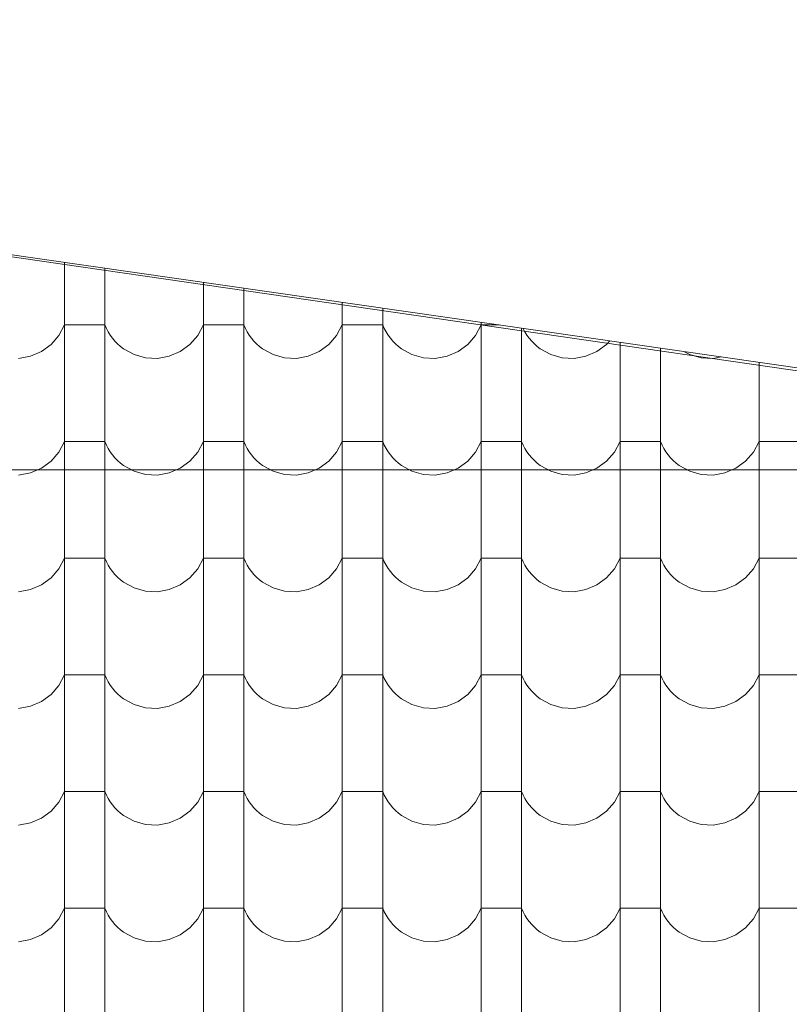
# Model space of a CAD drawing. Header units: millimetres. Extents: x -68772 to 137055, y -73300 to 19650.
# Tile 105 of 212: x 73473 to 74662, y -60535 to -59016. Entities that reach past the tile are written whole.
import ezdxf

# ---------------------------------------------------------------- set-up
doc = ezdxf.new("R2010")
doc.units = ezdxf.units.MM
doc.header["$MEASUREMENT"] = 0
for name, color, linetype, lineweight in [('Nowe_440-K Belki_Nr_pióra__1', 7, 'Continuous', 18), ('Nowe_810-G Ogólne_Nr_pióra__1', 7, 'Continuous', 18), ('Nowe_810-G Ogólne_Nr_pióra__26', 13, 'Continuous', 18), ('Nowe_NIEWIDOCZNE DACHY_Nr_pióra__1', 7, 'Continuous', 18)]:
    doc.layers.add(name, color=color, linetype=linetype, lineweight=lineweight)

# ---------------------------------------------------------------- blocks, each defined once
blk = doc.blocks.new('*X52')
at = {"layer": 'Nowe_810-G Ogólne_Nr_pióra__26', "color": 13, "linetype": 'Continuous', "lineweight": 18}
for p, q in [((73542.3, -59390.2), (73542.3, -59416.5)), ((73604.7, -59399.2), (73604.7, -59416.5)), ((73542.3, -59416.5), (73542.3, -59596.6)), ((73604.7, -59416.5), (73604.7, -59596.6)), ((73756.8, -59421), (73756.8, -59596.6)), ((73819.2, -59430), (73819.2, -59596.6)), ((73971.3, -59451.9), (73971.3, -59596.6)), ((74033.7, -59460.9), (74033.7, -59596.6)), ((73533.6, -59503), (73542.3, -59486.7)), ((73573.5, -59486.7), (73542.3, -59486.7)), ((73604.7, -59486.7), (73573.5, -59486.7)), ((73604.7, -59486.7), (73607.1, -59492.2)), ((73748.1, -59503), (73756.8, -59486.7)), ((73788, -59486.7), (73756.8, -59486.7)), ((73819.2, -59486.7), (73788, -59486.7)), ((73819.2, -59486.7), (73821.6, -59492.2)), ((73962.6, -59503), (73971.3, -59486.7)), ((74002.5, -59486.7), (73971.3, -59486.7)), ((74033.7, -59486.7), (74002.5, -59486.7)), ((74033.7, -59486.7), (74036.1, -59492.2)), ((74177.1, -59503), (74185.8, -59486.7)), ((74185.8, -59482.8), (74185.8, -59596.6)), ((74213.3, -59486.7), (74185.8, -59486.7)), ((73521.5, -59517), (73533.6, -59503)), ((73607.1, -59492.2), (73609.9, -59497.4)), ((73609.9, -59497.4), (73613, -59502.4)), ((73613, -59502.4), (73616.5, -59507.2)), ((73736, -59517), (73748.1, -59503)), ((73821.6, -59492.2), (73824.4, -59497.4)), ((73824.4, -59497.4), (73827.5, -59502.4)), ((73827.5, -59502.4), (73831, -59507.2)), ((73950.5, -59517), (73962.6, -59503)), ((74036.1, -59492.2), (74038.9, -59497.4)), ((74038.9, -59497.4), (74042, -59502.4)), ((74042, -59502.4), (74045.5, -59507.2)), ((74165, -59517), (74177.1, -59503)), ((74248.2, -59491.8), (74248.2, -59596.6)), ((74250.6, -59492.1), (74250.6, -59492.2)), ((74250.6, -59492.2), (74253.4, -59497.4)), ((74253.4, -59497.4), (74256.5, -59502.4)), ((74256.5, -59502.4), (74260, -59507.2)), ((73506.6, -59527.8), (73521.5, -59517)), ((73616.5, -59507.2), (73620.3, -59511.7)), ((73620.3, -59511.7), (73624.4, -59516)), ((73624.4, -59516), (73628.9, -59519.9)), ((73721.1, -59527.8), (73736, -59517)), ((73831, -59507.2), (73834.8, -59511.7)), ((73834.8, -59511.7), (73838.9, -59516)), ((73838.9, -59516), (73843.4, -59519.9)), ((73935.6, -59527.8), (73950.5, -59517)), ((74045.5, -59507.2), (74049.3, -59511.7)), ((74049.3, -59511.7), (74053.4, -59516)), ((74053.4, -59516), (74057.9, -59519.9)), ((74150.1, -59527.8), (74165, -59517)), ((74260, -59507.2), (74263.8, -59511.7)), ((74263.8, -59511.7), (74267.9, -59516)), ((74267.9, -59516), (74272.4, -59519.9)), ((74364.6, -59527.8), (74379.5, -59517)), ((74379.5, -59517), (74384.4, -59511.4)), ((74400.3, -59513.6), (74400.3, -59596.6)), ((73489.6, -59535.1), (73506.6, -59527.8)), ((73628.9, -59519.9), (73633.6, -59523.5)), ((73633.6, -59523.5), (73649.8, -59532.4)), ((73649.8, -59532.4), (73667.5, -59537.4)), ((73704.1, -59535.1), (73721.1, -59527.8)), ((73843.4, -59519.9), (73848.1, -59523.5)), ((73848.1, -59523.5), (73864.3, -59532.4)), ((73864.3, -59532.4), (73882, -59537.4)), ((73918.6, -59535.1), (73935.6, -59527.8)), ((74057.9, -59519.9), (74062.6, -59523.5)), ((74062.6, -59523.5), (74078.8, -59532.4)), ((74078.8, -59532.4), (74096.5, -59537.4)), ((74133.1, -59535.1), (74150.1, -59527.8)), ((74272.4, -59519.9), (74277.1, -59523.5)), ((74277.1, -59523.5), (74293.3, -59532.4)), ((74293.3, -59532.4), (74311, -59537.4)), ((74347.6, -59535.1), (74364.6, -59527.8)), ((74462.7, -59522.6), (74462.7, -59596.6)), ((74499.7, -59528), (74507.8, -59532.4)), ((74507.8, -59532.4), (74525.5, -59537.4)), ((73471.4, -59538.3), (73489.6, -59535.1)), ((73667.5, -59537.4), (73685.9, -59538.3)), ((73685.9, -59538.3), (73704.1, -59535.1)), ((73882, -59537.4), (73900.4, -59538.3)), ((73900.4, -59538.3), (73918.6, -59535.1)), ((74096.5, -59537.4), (74114.9, -59538.3)), ((74114.9, -59538.3), (74133.1, -59535.1)), ((74311, -59537.4), (74329.4, -59538.3)), ((74329.4, -59538.3), (74347.6, -59535.1)), ((74525.5, -59537.4), (74543.9, -59538.3)), ((74543.9, -59538.3), (74556.3, -59536.1)), ((74614.8, -59544.5), (74614.8, -59596.6)), ((73542.3, -59596.6), (73542.3, -59776.6)), ((73604.7, -59596.6), (73604.7, -59776.6)), ((73756.8, -59596.6), (73756.8, -59776.6)), ((73819.2, -59596.6), (73819.2, -59776.6)), ((73971.3, -59596.6), (73971.3, -59776.6)), ((74033.7, -59596.6), (74033.7, -59776.6)), ((74185.8, -59596.6), (74185.8, -59776.6)), ((74248.2, -59596.6), (74248.2, -59776.6)), ((74400.3, -59596.6), (74400.3, -59776.6)), ((74462.7, -59596.6), (74462.7, -59776.6)), ((74614.8, -59596.6), (74614.8, -59776.6)), ((73533.6, -59683.1), (73542.3, -59666.8)), ((73573.5, -59666.8), (73542.3, -59666.8)), ((73604.7, -59666.8), (73573.5, -59666.8)), ((73604.7, -59666.8), (73607.1, -59672.2)), ((73748.1, -59683.1), (73756.8, -59666.8)), ((73788, -59666.8), (73756.8, -59666.8)), ((73819.2, -59666.8), (73788, -59666.8)), ((73819.2, -59666.8), (73821.6, -59672.2)), ((73962.6, -59683.1), (73971.3, -59666.8)), ((74002.5, -59666.8), (73971.3, -59666.8)), ((74033.7, -59666.8), (74002.5, -59666.8)), ((74033.7, -59666.8), (74036.1, -59672.2)), ((74177.1, -59683.1), (74185.8, -59666.8)), ((74217, -59666.8), (74185.8, -59666.8)), ((74248.2, -59666.8), (74217, -59666.8)), ((74248.2, -59666.8), (74250.6, -59672.2)), ((74391.6, -59683.1), (74400.3, -59666.8)), ((74431.5, -59666.8), (74400.3, -59666.8)), ((74462.7, -59666.8), (74431.5, -59666.8)), ((74462.7, -59666.8), (74465.1, -59672.2)), ((74606.1, -59683.1), (74614.8, -59666.8)), ((74646, -59666.8), (74614.8, -59666.8)), ((74677.2, -59666.8), (74646, -59666.8)), ((73521.5, -59697), (73533.6, -59683.1)), ((73607.1, -59672.2), (73609.9, -59677.5)), ((73609.9, -59677.5), (73613, -59682.5)), ((73613, -59682.5), (73616.5, -59687.3)), ((73736, -59697), (73748.1, -59683.1)), ((73821.6, -59672.2), (73824.4, -59677.5)), ((73824.4, -59677.5), (73827.5, -59682.5)), ((73827.5, -59682.5), (73831, -59687.3)), ((73950.5, -59697), (73962.6, -59683.1)), ((74036.1, -59672.2), (74038.9, -59677.5)), ((74038.9, -59677.5), (74042, -59682.5)), ((74042, -59682.5), (74045.5, -59687.3)), ((74165, -59697), (74177.1, -59683.1)), ((74250.6, -59672.2), (74253.4, -59677.5)), ((74253.4, -59677.5), (74256.5, -59682.5)), ((74256.5, -59682.5), (74260, -59687.3)), ((74379.5, -59697), (74391.6, -59683.1)), ((74465.1, -59672.2), (74467.9, -59677.5)), ((74467.9, -59677.5), (74471, -59682.5)), ((74471, -59682.5), (74474.5, -59687.3)), ((74594, -59697), (74606.1, -59683.1)), ((73506.6, -59707.9), (73521.5, -59697)), ((73616.5, -59687.3), (73620.3, -59691.8)), ((73620.3, -59691.8), (73624.4, -59696)), ((73624.4, -59696), (73628.9, -59699.9)), ((73628.9, -59699.9), (73633.6, -59703.5)), ((73721.1, -59707.9), (73736, -59697)), ((73831, -59687.3), (73834.8, -59691.8)), ((73834.8, -59691.8), (73838.9, -59696)), ((73838.9, -59696), (73843.4, -59699.9)), ((73843.4, -59699.9), (73848.1, -59703.5)), ((73935.6, -59707.9), (73950.5, -59697)), ((74045.5, -59687.3), (74049.3, -59691.8)), ((74049.3, -59691.8), (74053.4, -59696)), ((74053.4, -59696), (74057.9, -59699.9)), ((74057.9, -59699.9), (74062.6, -59703.5)), ((74150.1, -59707.9), (74165, -59697)), ((74260, -59687.3), (74263.8, -59691.8)), ((74263.8, -59691.8), (74267.9, -59696)), ((74267.9, -59696), (74272.4, -59699.9)), ((74272.4, -59699.9), (74277.1, -59703.5)), ((74364.6, -59707.9), (74379.5, -59697)), ((74474.5, -59687.3), (74478.3, -59691.8)), ((74478.3, -59691.8), (74482.4, -59696)), ((74482.4, -59696), (74486.9, -59699.9)), ((74486.9, -59699.9), (74491.6, -59703.5)), ((74579.1, -59707.9), (74594, -59697)), ((73471.4, -59718.4), (73489.6, -59715.1)), ((73489.6, -59715.1), (73506.6, -59707.9)), ((73633.6, -59703.5), (73649.8, -59712.4)), ((73649.8, -59712.4), (73667.5, -59717.4)), ((73685.9, -59718.4), (73704.1, -59715.1)), ((73704.1, -59715.1), (73721.1, -59707.9)), ((73848.1, -59703.5), (73864.3, -59712.4)), ((73864.3, -59712.4), (73882, -59717.4)), ((73900.4, -59718.4), (73918.6, -59715.1)), ((73918.6, -59715.1), (73935.6, -59707.9)), ((74062.6, -59703.5), (74078.8, -59712.4)), ((74078.8, -59712.4), (74096.5, -59717.4)), ((74114.9, -59718.4), (74133.1, -59715.1)), ((74133.1, -59715.1), (74150.1, -59707.9)), ((74277.1, -59703.5), (74293.3, -59712.4)), ((74293.3, -59712.4), (74311, -59717.4)), ((74329.4, -59718.4), (74347.6, -59715.1)), ((74347.6, -59715.1), (74364.6, -59707.9)), ((74491.6, -59703.5), (74507.8, -59712.4)), ((74507.8, -59712.4), (74525.5, -59717.4)), ((74543.9, -59718.4), (74562.1, -59715.1)), ((74562.1, -59715.1), (74579.1, -59707.9)), ((73667.5, -59717.4), (73685.9, -59718.4)), ((73882, -59717.4), (73900.4, -59718.4)), ((74096.5, -59717.4), (74114.9, -59718.4)), ((74311, -59717.4), (74329.4, -59718.4)), ((74525.5, -59717.4), (74543.9, -59718.4)), ((73542.3, -59776.6), (73542.3, -59956.6)), ((73604.7, -59776.6), (73604.7, -59956.6)), ((73756.8, -59776.6), (73756.8, -59956.6)), ((73819.2, -59776.6), (73819.2, -59956.6)), ((73971.3, -59776.6), (73971.3, -59956.6)), ((74033.7, -59776.6), (74033.7, -59956.6)), ((74185.8, -59776.6), (74185.8, -59956.6)), ((74248.2, -59776.6), (74248.2, -59956.6)), ((74400.3, -59776.6), (74400.3, -59956.6)), ((74462.7, -59776.6), (74462.7, -59956.6)), ((74614.8, -59776.6), (74614.8, -59956.6)), ((73533.6, -59863.1), (73542.3, -59846.8)), ((73573.5, -59846.8), (73542.3, -59846.8)), ((73604.7, -59846.8), (73573.5, -59846.8)), ((73604.7, -59846.8), (73607.1, -59852.3)), ((73607.1, -59852.3), (73609.9, -59857.5)), ((73748.1, -59863.1), (73756.8, -59846.8)), ((73788, -59846.8), (73756.8, -59846.8)), ((73819.2, -59846.8), (73788, -59846.8)), ((73819.2, -59846.8), (73821.6, -59852.3)), ((73821.6, -59852.3), (73824.4, -59857.5)), ((73962.6, -59863.1), (73971.3, -59846.8)), ((74002.5, -59846.8), (73971.3, -59846.8)), ((74033.7, -59846.8), (74002.5, -59846.8)), ((74033.7, -59846.8), (74036.1, -59852.3)), ((74036.1, -59852.3), (74038.9, -59857.5)), ((74177.1, -59863.1), (74185.8, -59846.8)), ((74217, -59846.8), (74185.8, -59846.8)), ((74248.2, -59846.8), (74217, -59846.8)), ((74248.2, -59846.8), (74250.6, -59852.3)), ((74250.6, -59852.3), (74253.4, -59857.5)), ((74391.6, -59863.1), (74400.3, -59846.8)), ((74431.5, -59846.8), (74400.3, -59846.8)), ((74462.7, -59846.8), (74431.5, -59846.8)), ((74462.7, -59846.8), (74465.1, -59852.3)), ((74465.1, -59852.3), (74467.9, -59857.5)), ((74606.1, -59863.1), (74614.8, -59846.8)), ((74646, -59846.8), (74614.8, -59846.8)), ((74677.2, -59846.8), (74646, -59846.8)), ((73521.5, -59877.1), (73533.6, -59863.1)), ((73609.9, -59857.5), (73613, -59862.5)), ((73613, -59862.5), (73616.5, -59867.3)), ((73616.5, -59867.3), (73620.3, -59871.8)), ((73736, -59877.1), (73748.1, -59863.1)), ((73824.4, -59857.5), (73827.5, -59862.5)), ((73827.5, -59862.5), (73831, -59867.3)), ((73831, -59867.3), (73834.8, -59871.8)), ((73950.5, -59877.1), (73962.6, -59863.1)), ((74038.9, -59857.5), (74042, -59862.5)), ((74042, -59862.5), (74045.5, -59867.3)), ((74045.5, -59867.3), (74049.3, -59871.8)), ((74165, -59877.1), (74177.1, -59863.1)), ((74253.4, -59857.5), (74256.5, -59862.5)), ((74256.5, -59862.5), (74260, -59867.3)), ((74260, -59867.3), (74263.8, -59871.8)), ((74379.5, -59877.1), (74391.6, -59863.1)), ((74467.9, -59857.5), (74471, -59862.5)), ((74471, -59862.5), (74474.5, -59867.3)), ((74474.5, -59867.3), (74478.3, -59871.8)), ((74594, -59877.1), (74606.1, -59863.1)), ((73506.6, -59887.9), (73521.5, -59877.1)), ((73620.3, -59871.8), (73624.4, -59876.1)), ((73624.4, -59876.1), (73628.9, -59880)), ((73628.9, -59880), (73633.6, -59883.6)), ((73633.6, -59883.6), (73649.8, -59892.5)), ((73721.1, -59887.9), (73736, -59877.1)), ((73834.8, -59871.8), (73838.9, -59876.1)), ((73838.9, -59876.1), (73843.4, -59880)), ((73843.4, -59880), (73848.1, -59883.6)), ((73848.1, -59883.6), (73864.3, -59892.5)), ((73935.6, -59887.9), (73950.5, -59877.1)), ((74049.3, -59871.8), (74053.4, -59876.1)), ((74053.4, -59876.1), (74057.9, -59880)), ((74057.9, -59880), (74062.6, -59883.6)), ((74062.6, -59883.6), (74078.8, -59892.5)), ((74150.1, -59887.9), (74165, -59877.1)), ((74263.8, -59871.8), (74267.9, -59876.1)), ((74267.9, -59876.1), (74272.4, -59880)), ((74272.4, -59880), (74277.1, -59883.6)), ((74277.1, -59883.6), (74293.3, -59892.5)), ((74364.6, -59887.9), (74379.5, -59877.1)), ((74478.3, -59871.8), (74482.4, -59876.1)), ((74482.4, -59876.1), (74486.9, -59880)), ((74486.9, -59880), (74491.6, -59883.6)), ((74491.6, -59883.6), (74507.8, -59892.5)), ((74579.1, -59887.9), (74594, -59877.1)), ((73471.4, -59898.4), (73489.6, -59895.2)), ((73489.6, -59895.2), (73506.6, -59887.9)), ((73649.8, -59892.5), (73667.5, -59897.5)), ((73667.5, -59897.5), (73685.9, -59898.4)), ((73685.9, -59898.4), (73704.1, -59895.2)), ((73704.1, -59895.2), (73721.1, -59887.9)), ((73864.3, -59892.5), (73882, -59897.5)), ((73882, -59897.5), (73900.4, -59898.4)), ((73900.4, -59898.4), (73918.6, -59895.2)), ((73918.6, -59895.2), (73935.6, -59887.9)), ((74078.8, -59892.5), (74096.5, -59897.5)), ((74096.5, -59897.5), (74114.9, -59898.4)), ((74114.9, -59898.4), (74133.1, -59895.2)), ((74133.1, -59895.2), (74150.1, -59887.9)), ((74293.3, -59892.5), (74311, -59897.5)), ((74311, -59897.5), (74329.4, -59898.4)), ((74329.4, -59898.4), (74347.6, -59895.2)), ((74347.6, -59895.2), (74364.6, -59887.9)), ((74507.8, -59892.5), (74525.5, -59897.5)), ((74525.5, -59897.5), (74543.9, -59898.4)), ((74543.9, -59898.4), (74562.1, -59895.2)), ((74562.1, -59895.2), (74579.1, -59887.9)), ((73542.3, -59956.6), (73542.3, -60136.7)), ((73604.7, -59956.6), (73604.7, -60136.7)), ((73756.8, -59956.6), (73756.8, -60136.7)), ((73819.2, -59956.6), (73819.2, -60136.7)), ((73971.3, -59956.6), (73971.3, -60136.7)), ((74033.7, -59956.6), (74033.7, -60136.7)), ((74185.8, -59956.6), (74185.8, -60136.7)), ((74248.2, -59956.6), (74248.2, -60136.7)), ((74400.3, -59956.6), (74400.3, -60136.7)), ((74462.7, -59956.6), (74462.7, -60136.7)), ((74614.8, -59956.6), (74614.8, -60136.7)), ((73533.6, -60043.2), (73542.3, -60026.9)), ((73573.5, -60026.9), (73542.3, -60026.9)), ((73604.7, -60026.9), (73573.5, -60026.9)), ((73604.7, -60026.9), (73607.1, -60032.3)), ((73607.1, -60032.3), (73609.9, -60037.6)), ((73748.1, -60043.2), (73756.8, -60026.9)), ((73788, -60026.9), (73756.8, -60026.9)), ((73819.2, -60026.9), (73788, -60026.9)), ((73819.2, -60026.9), (73821.6, -60032.3)), ((73821.6, -60032.3), (73824.4, -60037.6)), ((73962.6, -60043.2), (73971.3, -60026.9)), ((74002.5, -60026.9), (73971.3, -60026.9)), ((74033.7, -60026.9), (74002.5, -60026.9)), ((74033.7, -60026.9), (74036.1, -60032.3)), ((74036.1, -60032.3), (74038.9, -60037.6)), ((74177.1, -60043.2), (74185.8, -60026.9)), ((74217, -60026.9), (74185.8, -60026.9)), ((74248.2, -60026.9), (74217, -60026.9)), ((74248.2, -60026.9), (74250.6, -60032.3)), ((74250.6, -60032.3), (74253.4, -60037.6)), ((74391.6, -60043.2), (74400.3, -60026.9)), ((74431.5, -60026.9), (74400.3, -60026.9)), ((74462.7, -60026.9), (74431.5, -60026.9)), ((74462.7, -60026.9), (74465.1, -60032.3)), ((74465.1, -60032.3), (74467.9, -60037.6)), ((74606.1, -60043.2), (74614.8, -60026.9)), ((74646, -60026.9), (74614.8, -60026.9)), ((74677.2, -60026.9), (74646, -60026.9)), ((73521.5, -60057.1), (73533.6, -60043.2)), ((73609.9, -60037.6), (73613, -60042.6)), ((73613, -60042.6), (73616.5, -60047.4)), ((73616.5, -60047.4), (73620.3, -60051.9)), ((73736, -60057.1), (73748.1, -60043.2)), ((73824.4, -60037.6), (73827.5, -60042.6)), ((73827.5, -60042.6), (73831, -60047.4)), ((73831, -60047.4), (73834.8, -60051.9)), ((73950.5, -60057.1), (73962.6, -60043.2)), ((74038.9, -60037.6), (74042, -60042.6)), ((74042, -60042.6), (74045.5, -60047.4)), ((74045.5, -60047.4), (74049.3, -60051.9)), ((74165, -60057.1), (74177.1, -60043.2)), ((74253.4, -60037.6), (74256.5, -60042.6)), ((74256.5, -60042.6), (74260, -60047.4)), ((74260, -60047.4), (74263.8, -60051.9)), ((74379.5, -60057.1), (74391.6, -60043.2)), ((74467.9, -60037.6), (74471, -60042.6)), ((74471, -60042.6), (74474.5, -60047.4)), ((74474.5, -60047.4), (74478.3, -60051.9)), ((74594, -60057.1), (74606.1, -60043.2)), ((73506.6, -60068), (73521.5, -60057.1)), ((73620.3, -60051.9), (73624.4, -60056.1)), ((73624.4, -60056.1), (73628.9, -60060)), ((73628.9, -60060), (73633.6, -60063.6)), ((73633.6, -60063.6), (73649.8, -60072.5)), ((73721.1, -60068), (73736, -60057.1)), ((73834.8, -60051.9), (73838.9, -60056.1)), ((73838.9, -60056.1), (73843.4, -60060)), ((73843.4, -60060), (73848.1, -60063.6)), ((73848.1, -60063.6), (73864.3, -60072.5)), ((73935.6, -60068), (73950.5, -60057.1)), ((74049.3, -60051.9), (74053.4, -60056.1)), ((74053.4, -60056.1), (74057.9, -60060)), ((74057.9, -60060), (74062.6, -60063.6)), ((74062.6, -60063.6), (74078.8, -60072.5)), ((74150.1, -60068), (74165, -60057.1)), ((74263.8, -60051.9), (74267.9, -60056.1)), ((74267.9, -60056.1), (74272.4, -60060)), ((74272.4, -60060), (74277.1, -60063.6)), ((74277.1, -60063.6), (74293.3, -60072.5)), ((74364.6, -60068), (74379.5, -60057.1)), ((74478.3, -60051.9), (74482.4, -60056.1)), ((74482.4, -60056.1), (74486.9, -60060)), ((74486.9, -60060), (74491.6, -60063.6)), ((74491.6, -60063.6), (74507.8, -60072.5)), ((74579.1, -60068), (74594, -60057.1)), ((73471.4, -60078.5), (73489.6, -60075.2)), ((73489.6, -60075.2), (73506.6, -60068)), ((73649.8, -60072.5), (73667.5, -60077.5)), ((73667.5, -60077.5), (73685.9, -60078.5)), ((73685.9, -60078.5), (73704.1, -60075.2)), ((73704.1, -60075.2), (73721.1, -60068)), ((73864.3, -60072.5), (73882, -60077.5)), ((73882, -60077.5), (73900.4, -60078.5)), ((73900.4, -60078.5), (73918.6, -60075.2)), ((73918.6, -60075.2), (73935.6, -60068)), ((74078.8, -60072.5), (74096.5, -60077.5)), ((74096.5, -60077.5), (74114.9, -60078.5)), ((74114.9, -60078.5), (74133.1, -60075.2)), ((74133.1, -60075.2), (74150.1, -60068)), ((74293.3, -60072.5), (74311, -60077.5)), ((74311, -60077.5), (74329.4, -60078.5)), ((74329.4, -60078.5), (74347.6, -60075.2)), ((74347.6, -60075.2), (74364.6, -60068)), ((74507.8, -60072.5), (74525.5, -60077.5)), ((74525.5, -60077.5), (74543.9, -60078.5)), ((74543.9, -60078.5), (74562.1, -60075.2)), ((74562.1, -60075.2), (74579.1, -60068)), ((73542.3, -60136.7), (73542.3, -60316.8)), ((73604.7, -60136.7), (73604.7, -60316.8)), ((73756.8, -60136.7), (73756.8, -60316.8)), ((73819.2, -60136.7), (73819.2, -60316.8)), ((73971.3, -60136.7), (73971.3, -60316.8)), ((74033.7, -60136.7), (74033.7, -60316.8)), ((74185.8, -60136.7), (74185.8, -60316.8)), ((74248.2, -60136.7), (74248.2, -60316.8)), ((74400.3, -60136.7), (74400.3, -60316.8)), ((74462.7, -60136.7), (74462.7, -60316.8)), ((74614.8, -60136.7), (74614.8, -60316.8)), ((73533.6, -60223.2), (73542.3, -60206.9)), ((73573.5, -60206.9), (73542.3, -60206.9)), ((73604.7, -60206.9), (73573.5, -60206.9)), ((73604.7, -60206.9), (73607.1, -60212.4)), ((73607.1, -60212.4), (73609.9, -60217.6)), ((73609.9, -60217.6), (73613, -60222.6)), ((73748.1, -60223.2), (73756.8, -60206.9)), ((73788, -60206.9), (73756.8, -60206.9)), ((73819.2, -60206.9), (73788, -60206.9)), ((73819.2, -60206.9), (73821.6, -60212.4)), ((73821.6, -60212.4), (73824.4, -60217.6)), ((73824.4, -60217.6), (73827.5, -60222.6)), ((73962.6, -60223.2), (73971.3, -60206.9)), ((74002.5, -60206.9), (73971.3, -60206.9)), ((74033.7, -60206.9), (74002.5, -60206.9)), ((74033.7, -60206.9), (74036.1, -60212.4)), ((74036.1, -60212.4), (74038.9, -60217.6)), ((74038.9, -60217.6), (74042, -60222.6)), ((74177.1, -60223.2), (74185.8, -60206.9)), ((74217, -60206.9), (74185.8, -60206.9)), ((74248.2, -60206.9), (74217, -60206.9)), ((74248.2, -60206.9), (74250.6, -60212.4)), ((74250.6, -60212.4), (74253.4, -60217.6)), ((74253.4, -60217.6), (74256.5, -60222.6)), ((74391.6, -60223.2), (74400.3, -60206.9)), ((74431.5, -60206.9), (74400.3, -60206.9)), ((74462.7, -60206.9), (74431.5, -60206.9)), ((74462.7, -60206.9), (74465.1, -60212.4)), ((74465.1, -60212.4), (74467.9, -60217.6)), ((74467.9, -60217.6), (74471, -60222.6)), ((74606.1, -60223.2), (74614.8, -60206.9)), ((74646, -60206.9), (74614.8, -60206.9)), ((74677.2, -60206.9), (74646, -60206.9)), ((73521.5, -60237.2), (73533.6, -60223.2)), ((73613, -60222.6), (73616.5, -60227.4)), ((73616.5, -60227.4), (73620.3, -60231.9)), ((73620.3, -60231.9), (73624.4, -60236.2)), ((73736, -60237.2), (73748.1, -60223.2)), ((73827.5, -60222.6), (73831, -60227.4)), ((73831, -60227.4), (73834.8, -60231.9)), ((73834.8, -60231.9), (73838.9, -60236.2)), ((73950.5, -60237.2), (73962.6, -60223.2)), ((74042, -60222.6), (74045.5, -60227.4)), ((74045.5, -60227.4), (74049.3, -60231.9)), ((74049.3, -60231.9), (74053.4, -60236.2)), ((74165, -60237.2), (74177.1, -60223.2)), ((74256.5, -60222.6), (74260, -60227.4)), ((74260, -60227.4), (74263.8, -60231.9)), ((74263.8, -60231.9), (74267.9, -60236.2)), ((74379.5, -60237.2), (74391.6, -60223.2)), ((74471, -60222.6), (74474.5, -60227.4)), ((74474.5, -60227.4), (74478.3, -60231.9)), ((74478.3, -60231.9), (74482.4, -60236.2)), ((74594, -60237.2), (74606.1, -60223.2)), ((73489.6, -60255.3), (73506.6, -60248)), ((73506.6, -60248), (73521.5, -60237.2)), ((73624.4, -60236.2), (73628.9, -60240.1)), ((73628.9, -60240.1), (73633.6, -60243.7)), ((73633.6, -60243.7), (73649.8, -60252.6)), ((73704.1, -60255.3), (73721.1, -60248)), ((73721.1, -60248), (73736, -60237.2)), ((73838.9, -60236.2), (73843.4, -60240.1)), ((73843.4, -60240.1), (73848.1, -60243.7)), ((73848.1, -60243.7), (73864.3, -60252.6)), ((73918.6, -60255.3), (73935.6, -60248)), ((73935.6, -60248), (73950.5, -60237.2)), ((74053.4, -60236.2), (74057.9, -60240.1)), ((74057.9, -60240.1), (74062.6, -60243.7)), ((74062.6, -60243.7), (74078.8, -60252.6)), ((74133.1, -60255.3), (74150.1, -60248)), ((74150.1, -60248), (74165, -60237.2)), ((74267.9, -60236.2), (74272.4, -60240.1)), ((74272.4, -60240.1), (74277.1, -60243.7)), ((74277.1, -60243.7), (74293.3, -60252.6)), ((74347.6, -60255.3), (74364.6, -60248)), ((74364.6, -60248), (74379.5, -60237.2)), ((74482.4, -60236.2), (74486.9, -60240.1)), ((74486.9, -60240.1), (74491.6, -60243.7)), ((74491.6, -60243.7), (74507.8, -60252.6)), ((74562.1, -60255.3), (74579.1, -60248)), ((74579.1, -60248), (74594, -60237.2)), ((73471.4, -60258.5), (73489.6, -60255.3)), ((73649.8, -60252.6), (73667.5, -60257.6)), ((73667.5, -60257.6), (73685.9, -60258.5)), ((73685.9, -60258.5), (73704.1, -60255.3)), ((73864.3, -60252.6), (73882, -60257.6)), ((73882, -60257.6), (73900.4, -60258.5)), ((73900.4, -60258.5), (73918.6, -60255.3)), ((74078.8, -60252.6), (74096.5, -60257.6)), ((74096.5, -60257.6), (74114.9, -60258.5)), ((74114.9, -60258.5), (74133.1, -60255.3)), ((74293.3, -60252.6), (74311, -60257.6)), ((74311, -60257.6), (74329.4, -60258.5)), ((74329.4, -60258.5), (74347.6, -60255.3)), ((74507.8, -60252.6), (74525.5, -60257.6)), ((74525.5, -60257.6), (74543.9, -60258.5)), ((74543.9, -60258.5), (74562.1, -60255.3)), ((73542.3, -60316.8), (73542.3, -60496.8)), ((73604.7, -60316.8), (73604.7, -60496.8)), ((73756.8, -60316.8), (73756.8, -60496.8)), ((73819.2, -60316.8), (73819.2, -60496.8)), ((73971.3, -60316.8), (73971.3, -60496.8)), ((74033.7, -60316.8), (74033.7, -60496.8)), ((74185.8, -60316.8), (74185.8, -60496.8)), ((74248.2, -60316.8), (74248.2, -60496.8)), ((74400.3, -60316.8), (74400.3, -60496.8)), ((74462.7, -60316.8), (74462.7, -60496.8)), ((74614.8, -60316.8), (74614.8, -60496.8)), ((73533.6, -60403.3), (73542.3, -60387)), ((73573.5, -60387), (73542.3, -60387)), ((73604.7, -60387), (73573.5, -60387)), ((73604.7, -60387), (73607.1, -60392.4)), ((73607.1, -60392.4), (73609.9, -60397.7)), ((73609.9, -60397.7), (73613, -60402.7)), ((73748.1, -60403.3), (73756.8, -60387)), ((73788, -60387), (73756.8, -60387)), ((73819.2, -60387), (73788, -60387)), ((73819.2, -60387), (73821.6, -60392.4)), ((73821.6, -60392.4), (73824.4, -60397.7)), ((73824.4, -60397.7), (73827.5, -60402.7)), ((73962.6, -60403.3), (73971.3, -60387)), ((74002.5, -60387), (73971.3, -60387)), ((74033.7, -60387), (74002.5, -60387)), ((74033.7, -60387), (74036.1, -60392.4)), ((74036.1, -60392.4), (74038.9, -60397.7)), ((74038.9, -60397.7), (74042, -60402.7)), ((74177.1, -60403.3), (74185.8, -60387)), ((74217, -60387), (74185.8, -60387)), ((74248.2, -60387), (74217, -60387)), ((74248.2, -60387), (74250.6, -60392.4)), ((74250.6, -60392.4), (74253.4, -60397.7)), ((74253.4, -60397.7), (74256.5, -60402.7)), ((74391.6, -60403.3), (74400.3, -60387)), ((74431.5, -60387), (74400.3, -60387)), ((74462.7, -60387), (74431.5, -60387)), ((74462.7, -60387), (74465.1, -60392.4)), ((74465.1, -60392.4), (74467.9, -60397.7)), ((74467.9, -60397.7), (74471, -60402.7)), ((74606.1, -60403.3), (74614.8, -60387)), ((74646, -60387), (74614.8, -60387)), ((74677.2, -60387), (74646, -60387)), ((73521.5, -60417.2), (73533.6, -60403.3)), ((73613, -60402.7), (73616.5, -60407.5)), ((73616.5, -60407.5), (73620.3, -60412)), ((73620.3, -60412), (73624.4, -60416.2)), ((73736, -60417.2), (73748.1, -60403.3)), ((73827.5, -60402.7), (73831, -60407.5)), ((73831, -60407.5), (73834.8, -60412)), ((73834.8, -60412), (73838.9, -60416.2)), ((73950.5, -60417.2), (73962.6, -60403.3)), ((74042, -60402.7), (74045.5, -60407.5)), ((74045.5, -60407.5), (74049.3, -60412)), ((74049.3, -60412), (74053.4, -60416.2)), ((74165, -60417.2), (74177.1, -60403.3)), ((74256.5, -60402.7), (74260, -60407.5)), ((74260, -60407.5), (74263.8, -60412)), ((74263.8, -60412), (74267.9, -60416.2)), ((74379.5, -60417.2), (74391.6, -60403.3)), ((74471, -60402.7), (74474.5, -60407.5)), ((74474.5, -60407.5), (74478.3, -60412)), ((74478.3, -60412), (74482.4, -60416.2)), ((74594, -60417.2), (74606.1, -60403.3)), ((73489.6, -60435.3), (73506.6, -60428.1)), ((73506.6, -60428.1), (73521.5, -60417.2)), ((73624.4, -60416.2), (73628.9, -60420.1)), ((73628.9, -60420.1), (73633.6, -60423.7)), ((73633.6, -60423.7), (73649.8, -60432.6)), ((73704.1, -60435.3), (73721.1, -60428.1)), ((73721.1, -60428.1), (73736, -60417.2)), ((73838.9, -60416.2), (73843.4, -60420.1)), ((73843.4, -60420.1), (73848.1, -60423.7)), ((73848.1, -60423.7), (73864.3, -60432.6)), ((73918.6, -60435.3), (73935.6, -60428.1)), ((73935.6, -60428.1), (73950.5, -60417.2)), ((74053.4, -60416.2), (74057.9, -60420.1)), ((74057.9, -60420.1), (74062.6, -60423.7)), ((74062.6, -60423.7), (74078.8, -60432.6)), ((74133.1, -60435.3), (74150.1, -60428.1)), ((74150.1, -60428.1), (74165, -60417.2)), ((74267.9, -60416.2), (74272.4, -60420.1)), ((74272.4, -60420.1), (74277.1, -60423.7)), ((74277.1, -60423.7), (74293.3, -60432.6)), ((74347.6, -60435.3), (74364.6, -60428.1)), ((74364.6, -60428.1), (74379.5, -60417.2)), ((74482.4, -60416.2), (74486.9, -60420.1)), ((74486.9, -60420.1), (74491.6, -60423.7)), ((74491.6, -60423.7), (74507.8, -60432.6)), ((74562.1, -60435.3), (74579.1, -60428.1)), ((74579.1, -60428.1), (74594, -60417.2)), ((73471.4, -60438.6), (73489.6, -60435.3)), ((73649.8, -60432.6), (73667.5, -60437.6)), ((73667.5, -60437.6), (73685.9, -60438.6)), ((73685.9, -60438.6), (73704.1, -60435.3)), ((73864.3, -60432.6), (73882, -60437.6)), ((73882, -60437.6), (73900.4, -60438.6)), ((73900.4, -60438.6), (73918.6, -60435.3)), ((74078.8, -60432.6), (74096.5, -60437.6)), ((74096.5, -60437.6), (74114.9, -60438.6)), ((74114.9, -60438.6), (74133.1, -60435.3)), ((74293.3, -60432.6), (74311, -60437.6)), ((74311, -60437.6), (74329.4, -60438.6)), ((74329.4, -60438.6), (74347.6, -60435.3)), ((74507.8, -60432.6), (74525.5, -60437.6)), ((74525.5, -60437.6), (74543.9, -60438.6)), ((74543.9, -60438.6), (74562.1, -60435.3)), ((73542.3, -60496.8), (73542.3, -60676.8)), ((73604.7, -60496.8), (73604.7, -60676.8)), ((73756.8, -60496.8), (73756.8, -60676.8)), ((73819.2, -60496.8), (73819.2, -60676.8)), ((73971.3, -60496.8), (73971.3, -60676.8)), ((74033.7, -60496.8), (74033.7, -60676.8)), ((74185.8, -60496.8), (74185.8, -60676.8)), ((74248.2, -60496.8), (74248.2, -60676.8)), ((74400.3, -60496.8), (74400.3, -60676.8)), ((74462.7, -60496.8), (74462.7, -60676.8)), ((74614.8, -60496.8), (74614.8, -60676.8))]:
    blk.add_line(p, q, dxfattribs=at)
blk = doc.blocks.new('Wypełnienie_4', base_point=(0, 2000))
at = {"layer": 'Nowe_810-G Ogólne_Nr_pióra__1', "color": 7, "linetype": 'Continuous', "lineweight": 18}
blk.add_line((70940, -59015.7), (75768.1, -59710.5), dxfattribs=at)
at = {"layer": 'Nowe_810-G Ogólne_Nr_pióra__26', "color": 13, "linetype": 'Continuous', "lineweight": 18}
blk.add_blockref('*X52', (0, 0), dxfattribs=at)

msp = doc.modelspace()

# ---------------------------------------------------------------- linework, layer by layer
at = {"layer": 'Nowe_440-K Belki_Nr_pióra__1', "color": 7, "linetype": 'Continuous', "lineweight": 18}
for q in [(70939.7, -59015.7), (66119.5, -59710.5)]:
    msp.add_line((75768.1, -59710.5), q, dxfattribs=at)
at = {"layer": 'Nowe_NIEWIDOCZNE DACHY_Nr_pióra__1', "color": 7, "linetype": 'Continuous', "lineweight": 18}
msp.add_line((70940, -59015.7), (75764.5, -59715.7), dxfattribs=at)

# ---------------------------------------------------------------- block references
at = {"layer": 'Nowe_810-G Ogólne_Nr_pióra__26', "color": 13, "linetype": 'Continuous', "lineweight": 18}
msp.add_blockref('Wypełnienie_4', (0, 2000), dxfattribs=at)

doc.saveas('drawing.dxf')
